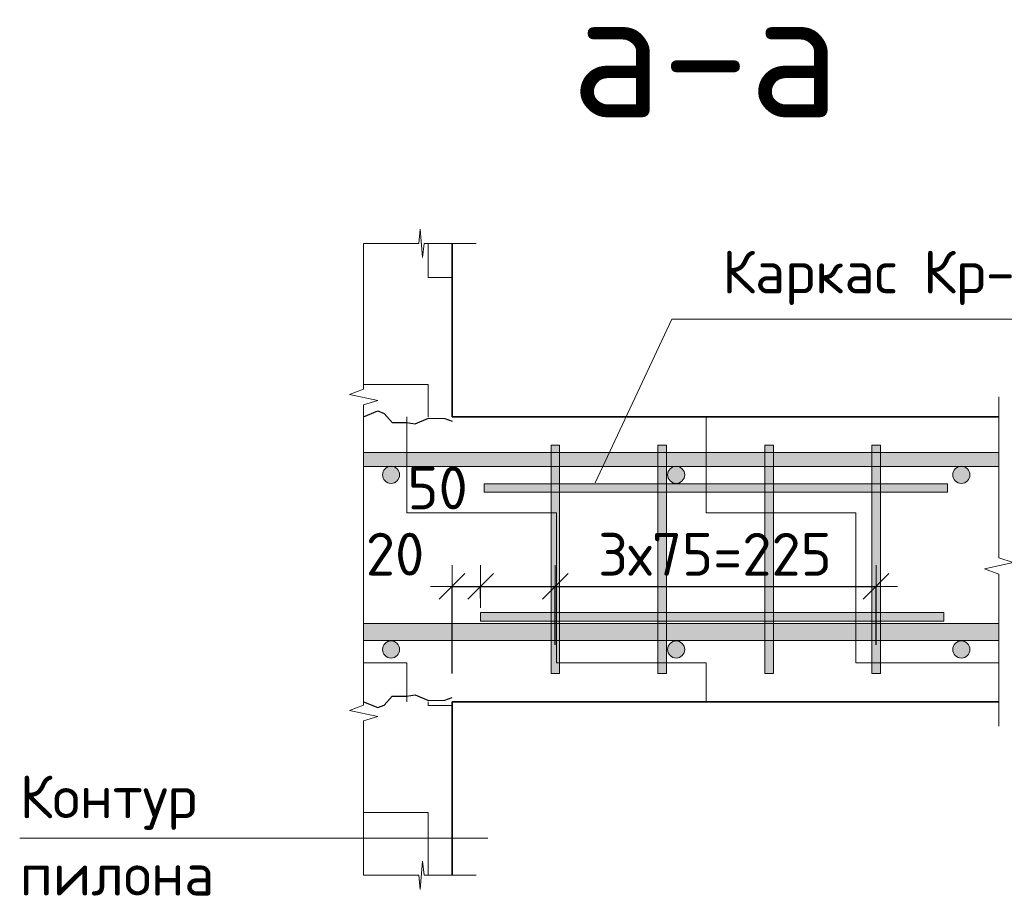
# Model space of a CAD drawing. Header units: metres. Extents: x -38 to 93, y -15 to 21.
# Tile 102 of 194: x 76.589 to 77.279, y 3.091 to 3.706. Entities that reach past the tile are written whole.
import ezdxf

# ---------------------------------------------------------------- set-up
doc = ezdxf.new("R2010")
doc.units = ezdxf.units.M
doc.header["$PDMODE"] = 65
for name, color, linetype, lineweight in [('XR$3$Размерная линия (1)', 7, 'Continuous', 13), ('XR$3$Размерная линия_ общее', 7, 'Continuous', 13), ('XR$5$Размерная линия (1)', 7, 'Continuous', 13), ('XR$5$Размерная линия_ общее', 7, 'Continuous', 13)]:
    doc.layers.add(name, color=color, linetype=linetype, lineweight=lineweight)
doc.styles.add('ARIAL', font='arial.ttf')
doc.styles.add('ISOCPEUR', font='txt')
doc.dimstyles.new('DIMSTYLE_18', dxfattribs={"dimtxt": 0.03, "dimasz": 0.03, "dimexe": 0, "dimexo": 0, "dimgap": 0.015, "dimtad": 2, "dimdec": 0, "dimlfac": 1000, "dimrnd": 5, "dimzin": 12, "dimdsep": 46, "dimtxsty": 'ISOCPEUR', "dimblk1": 'ALL_ML_STRICH', "dimblk2": 'ALL_ML_STRICH', "dimsah": 1, "dimcen": 0, "dimclrd": 7, "dimclre": 256, "dimclrt": 7, "dimadec": 0, "dimazin": 0, "dimtfac": 1, "dimtdec": 0, "dimtix": 1, "dimtmove": 2, "dimatfit": 3, "dimfxl": 0, "dimtvp": 1.2, "dimtzin": 0, "dimlwd": 0, "dimlwe": -3, "dimarcsym": 0})
doc.dimstyles.new('DIMSTYLE_19', dxfattribs={"dimtxt": 0.03, "dimasz": 0.03, "dimexe": 0, "dimexo": 0, "dimgap": 0.015, "dimtad": 2, "dimdec": 0, "dimlfac": 1000, "dimrnd": 5, "dimzin": 12, "dimdsep": 46, "dimtxsty": 'ISOCPEUR', "dimblk1": 'ALL_ML_STRICH', "dimblk2": 'ALL_ML_STRICH', "dimsah": 1, "dimcen": 0, "dimclrd": 7, "dimclre": 256, "dimclrt": 7, "dimadec": 0, "dimazin": 0, "dimtfac": 1, "dimtdec": 0, "dimtix": 1, "dimtmove": 2, "dimatfit": 3, "dimfxl": 0, "dimtzin": 0, "dimlwd": 0, "dimlwe": -3, "dimarcsym": 0})
doc.dimstyles.new('DIMSTYLE_29', dxfattribs={"dimtxt": 0.0375, "dimasz": 0.0495, "dimexe": 0, "dimexo": 0, "dimgap": 0.01875, "dimtad": 2, "dimdec": 0, "dimlfac": 1000, "dimrnd": 1, "dimzin": 12, "dimdsep": 46, "dimtxsty": 'ISOCPEUR', "dimblk1": 'ALL_ML_STRICH', "dimblk2": 'ALL_ML_STRICH', "dimsah": 1, "dimcen": 0, "dimclrd": 7, "dimclre": 256, "dimclrt": 7, "dimadec": 0, "dimazin": 0, "dimtfac": 1, "dimtdec": 0, "dimtix": 1, "dimtmove": 2, "dimatfit": 3, "dimfxl": 0, "dimtzin": 0, "dimlwd": 0, "dimlwe": -3, "dimarcsym": 0})
doc.dimstyles.new('DIMSTYLE_35', dxfattribs={"dimtxt": 0.0375, "dimasz": 0.0495, "dimexe": 0, "dimexo": 0, "dimgap": 0.01875, "dimtad": 2, "dimdec": 0, "dimlfac": 1000, "dimrnd": 1, "dimzin": 12, "dimdsep": 46, "dimtxsty": 'ISOCPEUR', "dimblk1": 'ALL_ML_STRICH', "dimblk2": 'ALL_ML_STRICH', "dimsah": 1, "dimcen": 0, "dimclrd": 7, "dimclre": 256, "dimclrt": 7, "dimadec": 0, "dimazin": 0, "dimtfac": 1, "dimtdec": 0, "dimtix": 1, "dimtmove": 2, "dimatfit": 3, "dimfxl": 0, "dimtzin": 0, "dimlwd": 0, "dimlwe": -3, "dimarcsym": 0})
pattern_1 = [(0, (0.15, 0.15), (0.075, 0.075), [0.075, -0.075]), (90, (0.15, 0.15), (-0.075, 0.075), [0.075, -0.075])]
pattern_2 = [(0, (0.21, 0.21), (0.105, 0.105), [0.105, -0.105]), (90, (0.21, 0.21), (-0.105, 0.105), [0.105, -0.105])]

# ---------------------------------------------------------------- blocks, each defined once
blk = doc.blocks.new('ЭЛЕМЕНТ_УЗОРА_9')
at = {"color": 7, "linetype": 'Continuous', "lineweight": 13, "transparency": 33554687}
blk.add_line((76.82986, 3.54913), (76.82986, 3.54913), dxfattribs=at)
for points in [[(76.82986, 3.32759), (76.82986, 3.43592), (76.83986, 3.43902), (76.81986, 3.44323), (76.82986, 3.44678), (76.82986, 3.54913)], [(76.82986, 3.10605), (76.82986, 3.21438), (76.83986, 3.21748), (76.81986, 3.22169), (76.82986, 3.22524), (76.82986, 3.32759)]]:
    blk.add_lwpolyline(points, dxfattribs=at)
blk = doc.blocks.new('ЭЛЕМЕНТ_УЗОРА_10')
at = {"color": 7, "linetype": 'Continuous', "lineweight": 13, "transparency": 33554687}
blk.add_line((76.90886, 3.54913), (76.90886, 3.54913), dxfattribs=at)
blk.add_lwpolyline([(76.82986, 3.54913), (76.86849, 3.54913), (76.8696, 3.55913), (76.8711, 3.53913), (76.87236, 3.54913), (76.90886, 3.54913)], dxfattribs=at)
blk = doc.blocks.new('ЭЛЕМЕНТ_УЗОРА_11')
at = {"color": 7, "linetype": 'Continuous', "lineweight": 13, "transparency": 33554687}
blk.add_line((77.27536, 3.21059), (77.27536, 3.21059), dxfattribs=at)
blk.add_lwpolyline([(77.27536, 3.44156), (77.27536, 3.32861), (77.28536, 3.32538), (77.26536, 3.32099), (77.27536, 3.3173), (77.27536, 3.21059)], dxfattribs=at)
blk = doc.blocks.new('ALL_ML_STRICH')
at = {"color": 0, "linetype": 'ByBlock', "lineweight": -2}
for p, q in [((0, -0.5), (0, 0.5)), ((-0.3, -0.3), (0.3, 0.3)), ((-1, 0), (0.5, 0))]:
    blk.add_line(p, q, dxfattribs=at)
blk = doc.blocks.new('*D285')
at = {"layer": 'DEFPOINTS', "color": 7, "linetype": 'Continuous', "lineweight": 13, "transparency": 33554687}
for p in [(77.27536, 3.42759), (77.34478, 3.42759), (77.27536, 3.22759)]:
    blk.add_point(p, dxfattribs=at)
at = {"layer": 'XR$3$Размерная линия_ общее', "color": 253, "linetype": 'Continuous', "lineweight": -2, "true_color": 0xa0a0a0, "transparency": 33554687}
for p, q in [((77.29536, 3.42759), (77.34478, 3.42759)), ((77.29536, 3.22759), (77.34478, 3.22759))]:
    blk.add_line(p, q, dxfattribs=at)
at = {"layer": 'XR$3$Размерная линия_ общее', "color": 7, "linetype": 'Continuous', "lineweight": -2, "transparency": 33554687}
blk.add_line((77.34478, 3.42759), (77.34478, 3.22759), dxfattribs=at)
at = {"layer": 'XR$3$Размерная линия_ общее', "color": 7, "linetype": 'Continuous', "lineweight": 13, "transparency": 33554687, "xscale": 0.04950000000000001, "yscale": 0.04950000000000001, "zscale": 0.04950000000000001}
for p, rotation in [((77.34478, 3.42759), 90), ((77.34478, 3.22759), 270)]:
    blk.add_blockref('ALL_ML_STRICH', p, dxfattribs=dict(at, rotation=rotation))
at = {"layer": 'XR$3$Размерная линия_ общее', "color": 7, "linetype": 'Continuous', "lineweight": 13, "transparency": 33554687, "insert": (77.31853, 3.32946), "char_height": 0.0375, "width": 0.1125, "attachment_point": 5, "rotation": 90, "style": 'ISOCPEUR'}
blk.add_mtext('\\A1;{200}', dxfattribs=at)
blk = doc.blocks.new('СЛОЖНЫЙ_ОБЪЕКТ_30')
at = {"linetype": 'Continuous', "lineweight": 13, "transparency": 33554687}
blk.add_hatch(color=7, dxfattribs=at).paths.add_polyline_path([(77.27536, 3.27059), (76.82986, 3.27059), (76.82986, 3.28259), (77.27536, 3.28259)], flags=16)
at = {"color": 7, "linetype": 'Continuous', "lineweight": 13, "transparency": 33554687}
blk.add_lwpolyline([(77.27536, 3.27059), (76.82986, 3.27059), (76.82986, 3.28259), (77.27536, 3.28259), (77.27536, 3.27059)], close=True, dxfattribs=at)
blk = doc.blocks.new('СЛОЖНЫЙ_ОБЪЕКТ_31')
at = {"linetype": 'Continuous', "lineweight": 13, "transparency": 33554687}
blk.add_hatch(color=7, dxfattribs=at).paths.add_polyline_path([(77.27536, 3.39259), (76.82986, 3.39259), (76.82986, 3.40259), (77.27536, 3.40259)], flags=16)
at = {"color": 7, "linetype": 'Continuous', "lineweight": 13, "transparency": 33554687}
blk.add_lwpolyline([(77.27536, 3.39259), (76.82986, 3.39259), (76.82986, 3.40259), (77.27536, 3.40259), (77.27536, 3.39259)], close=True, dxfattribs=at)
blk = doc.blocks.new('ЭЛЕМЕНТ_УЗОРА_12')
at = {"color": 7, "linetype": 'Continuous', "lineweight": 13, "transparency": 33554687}
blk.add_line((76.90886, 3.10605), (76.90886, 3.10605), dxfattribs=at)
blk.add_lwpolyline([(76.82986, 3.10605), (76.86849, 3.10605), (76.8696, 3.09605), (76.8711, 3.11605), (76.87236, 3.10605), (76.90886, 3.10605)], dxfattribs=at)
blk = doc.blocks.new('СЛОЖНЫЙ_ОБЪЕКТ_32')
at = {"linetype": 'Continuous', "lineweight": 13, "true_color": 0xababab, "transparency": 33554687}
blk.add_hatch(color=253, dxfattribs=at).paths.add_polyline_path([(76.9613, 3.24759), (76.9613, 3.40759), (76.9673, 3.40759), (76.9673, 3.24759)], flags=16)
at = {"color": 7, "linetype": 'Continuous', "lineweight": 13, "transparency": 33554687}
blk.add_lwpolyline([(76.9613, 3.24759), (76.9613, 3.40759), (76.9673, 3.40759), (76.9673, 3.24759), (76.9613, 3.24759)], close=True, dxfattribs=at)
blk = doc.blocks.new('СЛОЖНЫЙ_ОБЪЕКТ_33')
at = {"linetype": 'Continuous', "lineweight": 13, "true_color": 0xababab, "transparency": 33554687}
blk.add_hatch(color=253, dxfattribs=at).paths.add_polyline_path([(77.0363, 3.24759), (77.0363, 3.40759), (77.0423, 3.40759), (77.0423, 3.24759)], flags=16)
at = {"color": 7, "linetype": 'Continuous', "lineweight": 13, "transparency": 33554687}
blk.add_lwpolyline([(77.0363, 3.24759), (77.0363, 3.40759), (77.0423, 3.40759), (77.0423, 3.24759), (77.0363, 3.24759)], close=True, dxfattribs=at)
blk = doc.blocks.new('СЛОЖНЫЙ_ОБЪЕКТ_34')
at = {"linetype": 'Continuous', "lineweight": 13, "true_color": 0xababab, "transparency": 33554687}
blk.add_hatch(color=253, dxfattribs=at).paths.add_polyline_path([(77.1113, 3.24759), (77.1113, 3.40759), (77.1173, 3.40759), (77.1173, 3.24759)], flags=16)
at = {"color": 7, "linetype": 'Continuous', "lineweight": 13, "transparency": 33554687}
blk.add_lwpolyline([(77.1113, 3.24759), (77.1113, 3.40759), (77.1173, 3.40759), (77.1173, 3.24759), (77.1113, 3.24759)], close=True, dxfattribs=at)
blk = doc.blocks.new('СЛОЖНЫЙ_ОБЪЕКТ_35')
at = {"linetype": 'Continuous', "lineweight": 13, "true_color": 0xababab, "transparency": 33554687}
blk.add_hatch(color=253, dxfattribs=at).paths.add_polyline_path([(77.1863, 3.24759), (77.1863, 3.40759), (77.1923, 3.40759), (77.1923, 3.24759)], flags=16)
at = {"color": 7, "linetype": 'Continuous', "lineweight": 13, "transparency": 33554687}
blk.add_lwpolyline([(77.1863, 3.24759), (77.1863, 3.40759), (77.1923, 3.40759), (77.1923, 3.24759), (77.1863, 3.24759)], close=True, dxfattribs=at)
blk = doc.blocks.new('СЛОЖНЫЙ_ОБЪЕКТ_36')
at = {"linetype": 'Continuous', "lineweight": 13, "true_color": 0xababab, "transparency": 33554687}
blk.add_hatch(color=253, dxfattribs=at).paths.add_polyline_path([(77.2393, 3.38059), (76.9143, 3.38059), (76.9143, 3.37459), (77.2393, 3.37459)])
at = {"color": 7, "linetype": 'Continuous', "lineweight": 13, "transparency": 33554687}
blk.add_lwpolyline([(77.2393, 3.38059), (76.9143, 3.38059), (76.9143, 3.37459), (77.2393, 3.37459), (77.2393, 3.38059)], close=True, dxfattribs=at)
blk = doc.blocks.new('СЛОЖНЫЙ_ОБЪЕКТ_37')
at = {"linetype": 'Continuous', "lineweight": 13, "true_color": 0xababab, "transparency": 33554687}
blk.add_hatch(color=253, dxfattribs=at).paths.add_polyline_path([(77.23686, 3.29029), (76.91186, 3.29029), (76.91186, 3.28429), (77.23686, 3.28429)])
at = {"color": 7, "linetype": 'Continuous', "lineweight": 13, "transparency": 33554687}
blk.add_lwpolyline([(77.23686, 3.29029), (76.91186, 3.29029), (76.91186, 3.28429), (77.23686, 3.28429), (77.23686, 3.29029)], close=True, dxfattribs=at)
blk = doc.blocks.new('*D295')
at = {"layer": 'DEFPOINTS', "color": 7, "linetype": 'Continuous', "lineweight": 13, "transparency": 33554687}
for p in [(76.89186, 3.30861), (76.91186, 3.28029), (76.89186, 3.22759)]:
    blk.add_point(p, dxfattribs=at)
at = {"layer": 'XR$3$Размерная линия (1)', "color": 9, "linetype": 'Continuous', "lineweight": -2, "true_color": 0xc7c7c7, "transparency": 33554687}
for p, q in [((76.89186, 3.24759), (76.89186, 3.30861)), ((76.91186, 3.30029), (76.91186, 3.30861))]:
    blk.add_line(p, q, dxfattribs=at)
at = {"layer": 'XR$3$Размерная линия (1)', "color": 7, "linetype": 'Continuous', "lineweight": -2, "transparency": 33554687}
blk.add_line((76.89186, 3.30861), (76.91186, 3.30861), dxfattribs=at)
at = {"layer": 'XR$3$Размерная линия (1)', "color": 7, "linetype": 'Continuous', "lineweight": 13, "transparency": 33554687, "xscale": 0.03, "yscale": 0.03, "zscale": 0.03, "rotation": 180}
blk.add_blockref('ALL_ML_STRICH', (76.89186, 3.30861), dxfattribs=at)
at = {"layer": 'XR$3$Размерная линия (1)', "color": 7, "linetype": 'Continuous', "lineweight": 13, "transparency": 33554687, "xscale": 0.03, "yscale": 0.03, "zscale": 0.03}
blk.add_blockref('ALL_ML_STRICH', (76.91186, 3.30861), dxfattribs=at)
at = {"layer": 'XR$3$Размерная линия (1)', "color": 7, "linetype": 'Continuous', "lineweight": 13, "transparency": 33554687, "insert": (76.85189, 3.33123), "char_height": 0.03, "width": 0.06, "attachment_point": 5, "style": 'ISOCPEUR'}
blk.add_mtext('\\A1;{20}', dxfattribs=at)
blk = doc.blocks.new('*D296')
at = {"layer": 'DEFPOINTS', "color": 7, "linetype": 'Continuous', "lineweight": 13, "transparency": 33554687}
for p in [(76.91186, 3.30861), (76.91186, 3.28029), (76.9643, 3.24759)]:
    blk.add_point(p, dxfattribs=at)
at = {"layer": 'XR$3$Размерная линия (1)', "color": 9, "linetype": 'Continuous', "lineweight": -2, "true_color": 0xc7c7c7, "transparency": 33554687}
for p, q in [((76.91186, 3.30029), (76.91186, 3.30861)), ((76.9643, 3.26759), (76.9643, 3.30861))]:
    blk.add_line(p, q, dxfattribs=at)
at = {"layer": 'XR$3$Размерная линия (1)', "color": 7, "linetype": 'Continuous', "lineweight": -2, "transparency": 33554687}
blk.add_line((76.91186, 3.30861), (76.9643, 3.30861), dxfattribs=at)
at = {"layer": 'XR$3$Размерная линия (1)', "color": 7, "linetype": 'Continuous', "lineweight": 13, "transparency": 33554687, "xscale": 0.03, "yscale": 0.03, "zscale": 0.03, "rotation": 180}
blk.add_blockref('ALL_ML_STRICH', (76.91186, 3.30861), dxfattribs=at)
at = {"layer": 'XR$3$Размерная линия (1)', "color": 7, "linetype": 'Continuous', "lineweight": 13, "transparency": 33554687, "xscale": 0.03, "yscale": 0.03, "zscale": 0.03}
blk.add_blockref('ALL_ML_STRICH', (76.9643, 3.30861), dxfattribs=at)
at = {"layer": 'XR$3$Размерная линия (1)', "color": 7, "linetype": 'Continuous', "lineweight": 13, "transparency": 33554687, "insert": (76.88172, 3.37766), "char_height": 0.03, "width": 0.06, "attachment_point": 5, "style": 'ISOCPEUR'}
blk.add_mtext('\\A1;{50}', dxfattribs=at)
blk = doc.blocks.new('*D297')
at = {"layer": 'DEFPOINTS', "color": 7, "linetype": 'Continuous', "lineweight": 13, "transparency": 33554687}
for p in [(76.9643, 3.30861), (76.9643, 3.24759), (77.1893, 3.24759)]:
    blk.add_point(p, dxfattribs=at)
at = {"layer": 'XR$3$Размерная линия (1)', "color": 9, "linetype": 'Continuous', "lineweight": -2, "true_color": 0xc7c7c7, "transparency": 33554687}
for p, q in [((76.9643, 3.26759), (76.9643, 3.30861)), ((77.1893, 3.26759), (77.1893, 3.30861))]:
    blk.add_line(p, q, dxfattribs=at)
at = {"layer": 'XR$3$Размерная линия (1)', "color": 7, "linetype": 'Continuous', "lineweight": -2, "transparency": 33554687}
blk.add_line((76.9643, 3.30861), (77.1893, 3.30861), dxfattribs=at)
at = {"layer": 'XR$3$Размерная линия (1)', "color": 7, "linetype": 'Continuous', "lineweight": 13, "transparency": 33554687, "xscale": 0.03, "yscale": 0.03, "zscale": 0.03, "rotation": 180}
blk.add_blockref('ALL_ML_STRICH', (76.9643, 3.30861), dxfattribs=at)
at = {"layer": 'XR$3$Размерная линия (1)', "color": 7, "linetype": 'Continuous', "lineweight": 13, "transparency": 33554687, "xscale": 0.03, "yscale": 0.03, "zscale": 0.03}
blk.add_blockref('ALL_ML_STRICH', (77.1893, 3.30861), dxfattribs=at)
at = {"layer": 'XR$3$Размерная линия (1)', "color": 7, "linetype": 'Continuous', "lineweight": 13, "transparency": 33554687, "insert": (76.9943, 3.34611), "char_height": 0.03, "width": 0.0015, "attachment_point": 1, "line_spacing_factor": 0.60241, "style": 'ISOCPEUR'}
blk.add_mtext('3х75=225', dxfattribs=at)
blk = doc.blocks.new('ЭЛЕМЕНТ_УЗОРА_32')
at = {"color": 7, "linetype": 'Continuous', "lineweight": 13, "transparency": 33554687}
blk.add_line((76.82986, 3.54913), (76.82986, 3.54913), dxfattribs=at)
for points in [[(76.82986, 3.32759), (76.82986, 3.43592), (76.83986, 3.43902), (76.81986, 3.44323), (76.82986, 3.44678), (76.82986, 3.54913)], [(76.82986, 3.10605), (76.82986, 3.21438), (76.83986, 3.21748), (76.81986, 3.22169), (76.82986, 3.22524), (76.82986, 3.32759)]]:
    blk.add_lwpolyline(points, dxfattribs=at)
blk = doc.blocks.new('ЭЛЕМЕНТ_УЗОРА_33')
at = {"color": 7, "linetype": 'Continuous', "lineweight": 13, "transparency": 33554687}
blk.add_line((76.90886, 3.54913), (76.90886, 3.54913), dxfattribs=at)
blk.add_lwpolyline([(76.82986, 3.54913), (76.86849, 3.54913), (76.8696, 3.55913), (76.8711, 3.53913), (76.87236, 3.54913), (76.90886, 3.54913)], dxfattribs=at)
blk = doc.blocks.new('ЭЛЕМЕНТ_УЗОРА_34')
at = {"color": 7, "linetype": 'Continuous', "lineweight": 13, "transparency": 33554687}
blk.add_line((77.27536, 3.21059), (77.27536, 3.21059), dxfattribs=at)
blk.add_lwpolyline([(77.27536, 3.44156), (77.27536, 3.32861), (77.28536, 3.32538), (77.26536, 3.32099), (77.27536, 3.3173), (77.27536, 3.21059)], dxfattribs=at)
blk = doc.blocks.new('*D651')
at = {"layer": 'DEFPOINTS', "color": 7, "linetype": 'Continuous', "lineweight": 13, "transparency": 33554687}
for p in [(77.27536, 3.42759), (77.34478, 3.42759), (77.27536, 3.22759)]:
    blk.add_point(p, dxfattribs=at)
at = {"layer": 'XR$5$Размерная линия_ общее', "color": 253, "linetype": 'Continuous', "lineweight": -2, "true_color": 0xa0a0a0, "transparency": 33554687}
for p, q in [((77.29536, 3.42759), (77.34478, 3.42759)), ((77.29536, 3.22759), (77.34478, 3.22759))]:
    blk.add_line(p, q, dxfattribs=at)
at = {"layer": 'XR$5$Размерная линия_ общее', "color": 7, "linetype": 'Continuous', "lineweight": -2, "transparency": 33554687}
blk.add_line((77.34478, 3.42759), (77.34478, 3.22759), dxfattribs=at)
at = {"layer": 'XR$5$Размерная линия_ общее', "color": 7, "linetype": 'Continuous', "lineweight": 13, "transparency": 33554687, "xscale": 0.04950000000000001, "yscale": 0.04950000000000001, "zscale": 0.04950000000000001}
for p, rotation in [((77.34478, 3.42759), 90), ((77.34478, 3.22759), 270)]:
    blk.add_blockref('ALL_ML_STRICH', p, dxfattribs=dict(at, rotation=rotation))
at = {"layer": 'XR$5$Размерная линия_ общее', "color": 7, "linetype": 'Continuous', "lineweight": 13, "transparency": 33554687, "insert": (77.31853, 3.32946), "char_height": 0.0375, "width": 0.1125, "attachment_point": 5, "rotation": 90, "style": 'ISOCPEUR'}
blk.add_mtext('\\A1;{200}', dxfattribs=at)
blk = doc.blocks.new('СЛОЖНЫЙ_ОБЪЕКТ_75')
at = {"linetype": 'Continuous', "lineweight": 13, "transparency": 33554687}
blk.add_hatch(color=7, dxfattribs=at).paths.add_polyline_path([(77.27536, 3.27059), (76.82986, 3.27059), (76.82986, 3.28259), (77.27536, 3.28259)], flags=16)
at = {"color": 7, "linetype": 'Continuous', "lineweight": 13, "transparency": 33554687}
blk.add_lwpolyline([(77.27536, 3.27059), (76.82986, 3.27059), (76.82986, 3.28259), (77.27536, 3.28259), (77.27536, 3.27059)], close=True, dxfattribs=at)
blk = doc.blocks.new('СЛОЖНЫЙ_ОБЪЕКТ_76')
at = {"linetype": 'Continuous', "lineweight": 13, "transparency": 33554687}
blk.add_hatch(color=7, dxfattribs=at).paths.add_polyline_path([(77.27536, 3.39259), (76.82986, 3.39259), (76.82986, 3.40259), (77.27536, 3.40259)], flags=16)
at = {"color": 7, "linetype": 'Continuous', "lineweight": 13, "transparency": 33554687}
blk.add_lwpolyline([(77.27536, 3.39259), (76.82986, 3.39259), (76.82986, 3.40259), (77.27536, 3.40259), (77.27536, 3.39259)], close=True, dxfattribs=at)
blk = doc.blocks.new('ЭЛЕМЕНТ_УЗОРА_35')
at = {"color": 7, "linetype": 'Continuous', "lineweight": 13, "transparency": 33554687}
blk.add_line((76.90886, 3.10605), (76.90886, 3.10605), dxfattribs=at)
blk.add_lwpolyline([(76.82986, 3.10605), (76.86849, 3.10605), (76.8696, 3.09605), (76.8711, 3.11605), (76.87236, 3.10605), (76.90886, 3.10605)], dxfattribs=at)
blk = doc.blocks.new('СЛОЖНЫЙ_ОБЪЕКТ_77')
at = {"linetype": 'Continuous', "lineweight": 13, "true_color": 0xababab, "transparency": 33554687}
blk.add_hatch(color=253, dxfattribs=at).paths.add_polyline_path([(76.9613, 3.24759), (76.9613, 3.40759), (76.9673, 3.40759), (76.9673, 3.24759)], flags=16)
at = {"color": 7, "linetype": 'Continuous', "lineweight": 13, "transparency": 33554687}
blk.add_lwpolyline([(76.9613, 3.24759), (76.9613, 3.40759), (76.9673, 3.40759), (76.9673, 3.24759), (76.9613, 3.24759)], close=True, dxfattribs=at)
blk = doc.blocks.new('СЛОЖНЫЙ_ОБЪЕКТ_78')
at = {"linetype": 'Continuous', "lineweight": 13, "true_color": 0xababab, "transparency": 33554687}
blk.add_hatch(color=253, dxfattribs=at).paths.add_polyline_path([(77.0363, 3.24759), (77.0363, 3.40759), (77.0423, 3.40759), (77.0423, 3.24759)], flags=16)
at = {"color": 7, "linetype": 'Continuous', "lineweight": 13, "transparency": 33554687}
blk.add_lwpolyline([(77.0363, 3.24759), (77.0363, 3.40759), (77.0423, 3.40759), (77.0423, 3.24759), (77.0363, 3.24759)], close=True, dxfattribs=at)
blk = doc.blocks.new('СЛОЖНЫЙ_ОБЪЕКТ_79')
at = {"linetype": 'Continuous', "lineweight": 13, "true_color": 0xababab, "transparency": 33554687}
blk.add_hatch(color=253, dxfattribs=at).paths.add_polyline_path([(77.1113, 3.24759), (77.1113, 3.40759), (77.1173, 3.40759), (77.1173, 3.24759)], flags=16)
at = {"color": 7, "linetype": 'Continuous', "lineweight": 13, "transparency": 33554687}
blk.add_lwpolyline([(77.1113, 3.24759), (77.1113, 3.40759), (77.1173, 3.40759), (77.1173, 3.24759), (77.1113, 3.24759)], close=True, dxfattribs=at)
blk = doc.blocks.new('СЛОЖНЫЙ_ОБЪЕКТ_80')
at = {"linetype": 'Continuous', "lineweight": 13, "true_color": 0xababab, "transparency": 33554687}
blk.add_hatch(color=253, dxfattribs=at).paths.add_polyline_path([(77.1863, 3.24759), (77.1863, 3.40759), (77.1923, 3.40759), (77.1923, 3.24759)], flags=16)
at = {"color": 7, "linetype": 'Continuous', "lineweight": 13, "transparency": 33554687}
blk.add_lwpolyline([(77.1863, 3.24759), (77.1863, 3.40759), (77.1923, 3.40759), (77.1923, 3.24759), (77.1863, 3.24759)], close=True, dxfattribs=at)
blk = doc.blocks.new('СЛОЖНЫЙ_ОБЪЕКТ_81')
at = {"linetype": 'Continuous', "lineweight": 13, "true_color": 0xababab, "transparency": 33554687}
blk.add_hatch(color=253, dxfattribs=at).paths.add_polyline_path([(77.2393, 3.38059), (76.9143, 3.38059), (76.9143, 3.37459), (77.2393, 3.37459)])
at = {"color": 7, "linetype": 'Continuous', "lineweight": 13, "transparency": 33554687}
blk.add_lwpolyline([(77.2393, 3.38059), (76.9143, 3.38059), (76.9143, 3.37459), (77.2393, 3.37459), (77.2393, 3.38059)], close=True, dxfattribs=at)
blk = doc.blocks.new('СЛОЖНЫЙ_ОБЪЕКТ_82')
at = {"linetype": 'Continuous', "lineweight": 13, "true_color": 0xababab, "transparency": 33554687}
blk.add_hatch(color=253, dxfattribs=at).paths.add_polyline_path([(77.23686, 3.29029), (76.91186, 3.29029), (76.91186, 3.28429), (77.23686, 3.28429)])
at = {"color": 7, "linetype": 'Continuous', "lineweight": 13, "transparency": 33554687}
blk.add_lwpolyline([(77.23686, 3.29029), (76.91186, 3.29029), (76.91186, 3.28429), (77.23686, 3.28429), (77.23686, 3.29029)], close=True, dxfattribs=at)
blk = doc.blocks.new('*D661')
at = {"layer": 'DEFPOINTS', "color": 7, "linetype": 'Continuous', "lineweight": 13, "transparency": 33554687}
for p in [(76.89186, 3.30861), (76.91186, 3.28029), (76.89186, 3.22759)]:
    blk.add_point(p, dxfattribs=at)
at = {"layer": 'XR$5$Размерная линия (1)', "color": 9, "linetype": 'Continuous', "lineweight": -2, "true_color": 0xc7c7c7, "transparency": 33554687}
for p, q in [((76.89186, 3.24759), (76.89186, 3.30861)), ((76.91186, 3.30029), (76.91186, 3.30861))]:
    blk.add_line(p, q, dxfattribs=at)
at = {"layer": 'XR$5$Размерная линия (1)', "color": 7, "linetype": 'Continuous', "lineweight": -2, "transparency": 33554687}
blk.add_line((76.89186, 3.30861), (76.91186, 3.30861), dxfattribs=at)
at = {"layer": 'XR$5$Размерная линия (1)', "color": 7, "linetype": 'Continuous', "lineweight": 13, "transparency": 33554687, "xscale": 0.03, "yscale": 0.03, "zscale": 0.03, "rotation": 180}
blk.add_blockref('ALL_ML_STRICH', (76.89186, 3.30861), dxfattribs=at)
at = {"layer": 'XR$5$Размерная линия (1)', "color": 7, "linetype": 'Continuous', "lineweight": 13, "transparency": 33554687, "xscale": 0.03, "yscale": 0.03, "zscale": 0.03}
blk.add_blockref('ALL_ML_STRICH', (76.91186, 3.30861), dxfattribs=at)
at = {"layer": 'XR$5$Размерная линия (1)', "color": 7, "linetype": 'Continuous', "lineweight": 13, "transparency": 33554687, "insert": (76.85189, 3.33123), "char_height": 0.03, "width": 0.06, "attachment_point": 5, "style": 'ISOCPEUR'}
blk.add_mtext('\\A1;{20}', dxfattribs=at)
blk = doc.blocks.new('*D662')
at = {"layer": 'DEFPOINTS', "color": 7, "linetype": 'Continuous', "lineweight": 13, "transparency": 33554687}
for p in [(76.91186, 3.30861), (76.91186, 3.28029), (76.9643, 3.24759)]:
    blk.add_point(p, dxfattribs=at)
at = {"layer": 'XR$5$Размерная линия (1)', "color": 9, "linetype": 'Continuous', "lineweight": -2, "true_color": 0xc7c7c7, "transparency": 33554687}
for p, q in [((76.91186, 3.30029), (76.91186, 3.30861)), ((76.9643, 3.26759), (76.9643, 3.30861))]:
    blk.add_line(p, q, dxfattribs=at)
at = {"layer": 'XR$5$Размерная линия (1)', "color": 7, "linetype": 'Continuous', "lineweight": -2, "transparency": 33554687}
blk.add_line((76.91186, 3.30861), (76.9643, 3.30861), dxfattribs=at)
at = {"layer": 'XR$5$Размерная линия (1)', "color": 7, "linetype": 'Continuous', "lineweight": 13, "transparency": 33554687, "xscale": 0.03, "yscale": 0.03, "zscale": 0.03, "rotation": 180}
blk.add_blockref('ALL_ML_STRICH', (76.91186, 3.30861), dxfattribs=at)
at = {"layer": 'XR$5$Размерная линия (1)', "color": 7, "linetype": 'Continuous', "lineweight": 13, "transparency": 33554687, "xscale": 0.03, "yscale": 0.03, "zscale": 0.03}
blk.add_blockref('ALL_ML_STRICH', (76.9643, 3.30861), dxfattribs=at)
at = {"layer": 'XR$5$Размерная линия (1)', "color": 7, "linetype": 'Continuous', "lineweight": 13, "transparency": 33554687, "insert": (76.88172, 3.37766), "char_height": 0.03, "width": 0.06, "attachment_point": 5, "style": 'ISOCPEUR'}
blk.add_mtext('\\A1;{50}', dxfattribs=at)
blk = doc.blocks.new('*D663')
at = {"layer": 'DEFPOINTS', "color": 7, "linetype": 'Continuous', "lineweight": 13, "transparency": 33554687}
for p in [(76.9643, 3.30861), (76.9643, 3.24759), (77.1893, 3.24759)]:
    blk.add_point(p, dxfattribs=at)
at = {"layer": 'XR$5$Размерная линия (1)', "color": 9, "linetype": 'Continuous', "lineweight": -2, "true_color": 0xc7c7c7, "transparency": 33554687}
for p, q in [((76.9643, 3.26759), (76.9643, 3.30861)), ((77.1893, 3.26759), (77.1893, 3.30861))]:
    blk.add_line(p, q, dxfattribs=at)
at = {"layer": 'XR$5$Размерная линия (1)', "color": 7, "linetype": 'Continuous', "lineweight": -2, "transparency": 33554687}
blk.add_line((76.9643, 3.30861), (77.1893, 3.30861), dxfattribs=at)
at = {"layer": 'XR$5$Размерная линия (1)', "color": 7, "linetype": 'Continuous', "lineweight": 13, "transparency": 33554687, "xscale": 0.03, "yscale": 0.03, "zscale": 0.03, "rotation": 180}
blk.add_blockref('ALL_ML_STRICH', (76.9643, 3.30861), dxfattribs=at)
at = {"layer": 'XR$5$Размерная линия (1)', "color": 7, "linetype": 'Continuous', "lineweight": 13, "transparency": 33554687, "xscale": 0.03, "yscale": 0.03, "zscale": 0.03}
blk.add_blockref('ALL_ML_STRICH', (77.1893, 3.30861), dxfattribs=at)
at = {"layer": 'XR$5$Размерная линия (1)', "color": 7, "linetype": 'Continuous', "lineweight": 13, "transparency": 33554687, "insert": (76.9943, 3.34611), "char_height": 0.03, "width": 0.0015, "attachment_point": 1, "line_spacing_factor": 0.60241, "style": 'ISOCPEUR'}
blk.add_mtext('3х75=225', dxfattribs=at)

msp = doc.modelspace()

# ---------------------------------------------------------------- hatches: boundary and pattern name
at = {"linetype": 'Continuous', "lineweight": 13, "transparency": 33554687}
h = msp.add_hatch(dxfattribs=at)
h.set_pattern_fill('____', scale=0.075, style=0, pattern_type=2)
h.set_pattern_definition(pattern_1)
h.paths.add_polyline_path([(76.89186, 3.42759), (76.89186, 3.54913), (76.82986, 3.54913), (76.82986, 3.42759)], flags=0)
h = msp.add_hatch(dxfattribs=at)
h.set_pattern_fill('____', scale=0.075, style=0, pattern_type=2)
h.set_pattern_definition(pattern_1)
h.paths.add_polyline_path([(76.89186, 3.42759), (76.89186, 3.54913), (76.82986, 3.54913), (76.82986, 3.42759)], flags=0)
h = msp.add_hatch(dxfattribs=at)
h.set_pattern_fill('____', scale=0.105, style=0, pattern_type=2)
h.set_pattern_definition(pattern_2)
h.paths.add_polyline_path([(76.82986, 3.42759), (76.82986, 3.22759), (77.27536, 3.22759), (77.27536, 3.42759)], flags=0)
h = msp.add_hatch(dxfattribs=at)
h.set_pattern_fill('____', scale=0.105, style=0, pattern_type=2)
h.set_pattern_definition(pattern_2)
h.paths.add_polyline_path([(76.82986, 3.42759), (76.82986, 3.22759), (77.27536, 3.22759), (77.27536, 3.42759)], flags=0)
for points in [[(76.85041, 3.39267), (76.84774, 3.39267), (76.84534, 3.39151), (76.84367, 3.38942), (76.84308, 3.38682), (76.84367, 3.38422), (76.84534, 3.38213), (76.84774, 3.38097), (76.85041, 3.38097), (76.85282, 3.38213), (76.85449, 3.38422), (76.85508, 3.38682), (76.85449, 3.38942), (76.85282, 3.39151)], [(76.85041, 3.39267), (76.84774, 3.39267), (76.84534, 3.39151), (76.84367, 3.38942), (76.84308, 3.38682), (76.84367, 3.38422), (76.84534, 3.38213), (76.84774, 3.38097), (76.85041, 3.38097), (76.85282, 3.38213), (76.85449, 3.38422), (76.85508, 3.38682), (76.85449, 3.38942), (76.85282, 3.39151)], [(77.05041, 3.39267), (77.04774, 3.39267), (77.04534, 3.39151), (77.04367, 3.38942), (77.04308, 3.38682), (77.04367, 3.38422), (77.04534, 3.38213), (77.04774, 3.38097), (77.05041, 3.38097), (77.05282, 3.38213), (77.05449, 3.38422), (77.05508, 3.38682), (77.05449, 3.38942), (77.05282, 3.39151)], [(77.05041, 3.39267), (77.04774, 3.39267), (77.04534, 3.39151), (77.04367, 3.38942), (77.04308, 3.38682), (77.04367, 3.38422), (77.04534, 3.38213), (77.04774, 3.38097), (77.05041, 3.38097), (77.05282, 3.38213), (77.05449, 3.38422), (77.05508, 3.38682), (77.05449, 3.38942), (77.05282, 3.39151)], [(77.25041, 3.39267), (77.24774, 3.39267), (77.24534, 3.39151), (77.24367, 3.38942), (77.24308, 3.38682), (77.24367, 3.38422), (77.24534, 3.38213), (77.24774, 3.38097), (77.25041, 3.38097), (77.25282, 3.38213), (77.25449, 3.38422), (77.25508, 3.38682), (77.25449, 3.38942), (77.25282, 3.39151)], [(77.25041, 3.39267), (77.24774, 3.39267), (77.24534, 3.39151), (77.24367, 3.38942), (77.24308, 3.38682), (77.24367, 3.38422), (77.24534, 3.38213), (77.24774, 3.38097), (77.25041, 3.38097), (77.25282, 3.38213), (77.25449, 3.38422), (77.25508, 3.38682), (77.25449, 3.38942), (77.25282, 3.39151)], [(76.85041, 3.2702), (76.84774, 3.2702), (76.84534, 3.26904), (76.84367, 3.26695), (76.84308, 3.26435), (76.84367, 3.26174), (76.84534, 3.25966), (76.84774, 3.2585), (76.85041, 3.2585), (76.85282, 3.25966), (76.85449, 3.26174), (76.85508, 3.26435), (76.85449, 3.26695), (76.85282, 3.26904)], [(76.85041, 3.2702), (76.84774, 3.2702), (76.84534, 3.26904), (76.84367, 3.26695), (76.84308, 3.26435), (76.84367, 3.26174), (76.84534, 3.25966), (76.84774, 3.2585), (76.85041, 3.2585), (76.85282, 3.25966), (76.85449, 3.26174), (76.85508, 3.26435), (76.85449, 3.26695), (76.85282, 3.26904)], [(77.05041, 3.2702), (77.04774, 3.2702), (77.04534, 3.26904), (77.04367, 3.26695), (77.04308, 3.26435), (77.04367, 3.26174), (77.04534, 3.25966), (77.04774, 3.2585), (77.05041, 3.2585), (77.05282, 3.25966), (77.05449, 3.26174), (77.05508, 3.26435), (77.05449, 3.26695), (77.05282, 3.26904)], [(77.05041, 3.2702), (77.04774, 3.2702), (77.04534, 3.26904), (77.04367, 3.26695), (77.04308, 3.26435), (77.04367, 3.26174), (77.04534, 3.25966), (77.04774, 3.2585), (77.05041, 3.2585), (77.05282, 3.25966), (77.05449, 3.26174), (77.05508, 3.26435), (77.05449, 3.26695), (77.05282, 3.26904)], [(77.25041, 3.2702), (77.24774, 3.2702), (77.24534, 3.26904), (77.24367, 3.26695), (77.24308, 3.26435), (77.24367, 3.26174), (77.24534, 3.25966), (77.24774, 3.2585), (77.25041, 3.2585), (77.25282, 3.25966), (77.25449, 3.26174), (77.25508, 3.26435), (77.25449, 3.26695), (77.25282, 3.26904)], [(77.25041, 3.2702), (77.24774, 3.2702), (77.24534, 3.26904), (77.24367, 3.26695), (77.24308, 3.26435), (77.24367, 3.26174), (77.24534, 3.25966), (77.24774, 3.2585), (77.25041, 3.2585), (77.25282, 3.25966), (77.25449, 3.26174), (77.25508, 3.26435), (77.25449, 3.26695), (77.25282, 3.26904)]]:
    msp.add_hatch(color=7, dxfattribs=at).paths.add_polyline_path(points)
h = msp.add_hatch(dxfattribs=at)
h.set_pattern_fill('____', scale=0.075, style=0, pattern_type=2)
h.set_pattern_definition(pattern_1)
h.paths.add_polyline_path([(76.89186, 3.22759), (76.82986, 3.22759), (76.82986, 3.10605), (76.89186, 3.10605)], flags=0)
h = msp.add_hatch(dxfattribs=at)
h.set_pattern_fill('____', scale=0.075, style=0, pattern_type=2)
h.set_pattern_definition(pattern_1)
h.paths.add_polyline_path([(76.89186, 3.22759), (76.82986, 3.22759), (76.82986, 3.10605), (76.89186, 3.10605)], flags=0)

# ---------------------------------------------------------------- linework, layer by layer
at = {"color": 7, "linetype": 'Continuous', "lineweight": 35, "transparency": 33554687}
for p, q in [((76.89186, 3.42759), (76.89186, 3.54913)), ((76.89186, 3.42759), (76.89186, 3.54913)), ((77.27536, 3.42759), (76.89186, 3.42759)), ((77.27536, 3.42759), (76.89186, 3.42759)), ((76.89186, 3.22759), (76.89186, 3.10605)), ((76.89186, 3.22759), (77.27536, 3.22759)), ((76.89186, 3.22759), (76.89186, 3.10605)), ((76.89186, 3.22759), (77.27536, 3.22759))]:
    msp.add_line(p, q, dxfattribs=at)
at = {"color": 7, "linetype": 'Continuous', "lineweight": 13, "transparency": 33554687}
msp.add_line((76.58862, 3.13202), (76.91686, 3.13202), dxfattribs=at)
msp.add_line((76.58862, 3.13202), (76.91686, 3.13202), dxfattribs=at)
msp.add_lwpolyline([(77.31312, 3.49586), (77.04591, 3.49586), (76.9923, 3.38111)], dxfattribs=at)
msp.add_lwpolyline([(77.31312, 3.49586), (77.04591, 3.49586), (76.9923, 3.38111)], dxfattribs=at)
at = {"color": 7, "linetype": 'Continuous', "lineweight": 25, "transparency": 33554687}
for points in [[(76.82986, 3.42759), (76.83986, 3.43159), (76.84416, 3.42975), (76.84986, 3.42359), (76.85986, 3.42359), (76.86596, 3.42251), (76.87536, 3.42659), (76.88676, 3.42643), (76.89186, 3.42443)], [(76.82986, 3.42759), (76.83986, 3.43159), (76.84416, 3.42975), (76.84986, 3.42359), (76.85986, 3.42359), (76.86596, 3.42251), (76.87536, 3.42659), (76.88676, 3.42643), (76.89186, 3.42443)], [(76.82986, 3.22759), (76.83986, 3.22359), (76.84416, 3.22543), (76.84986, 3.23159), (76.85986, 3.23159), (76.86596, 3.23267), (76.87536, 3.22859), (76.88676, 3.22875), (76.89186, 3.23074)], [(76.82986, 3.22759), (76.83986, 3.22359), (76.84416, 3.22543), (76.84986, 3.23159), (76.85986, 3.23159), (76.86596, 3.23267), (76.87536, 3.22859), (76.88676, 3.22875), (76.89186, 3.23074)]]:
    msp.add_lwpolyline(points, dxfattribs=at)
at = {"color": 7, "linetype": 'Continuous', "lineweight": 18, "transparency": 33554687}
for centre in [(76.84908, 3.38682), (76.84908, 3.38682), (77.04908, 3.38682), (77.04908, 3.38682), (77.24908, 3.38682), (77.24908, 3.38682), (76.84908, 3.26435), (76.84908, 3.26435), (77.04908, 3.26435), (77.04908, 3.26435), (77.24908, 3.26435), (77.24908, 3.26435)]:
    msp.add_circle(centre, 0.006, dxfattribs=at)

# ---------------------------------------------------------------- block references
at = {"color": 7, "linetype": 'Continuous', "lineweight": 13, "transparency": 33554687}
for name in ['ЭЛЕМЕНТ_УЗОРА_10', 'ЭЛЕМЕНТ_УЗОРА_33', 'ЭЛЕМЕНТ_УЗОРА_9', 'ЭЛЕМЕНТ_УЗОРА_32', 'ЭЛЕМЕНТ_УЗОРА_11', 'ЭЛЕМЕНТ_УЗОРА_34', 'СЛОЖНЫЙ_ОБЪЕКТ_32', 'СЛОЖНЫЙ_ОБЪЕКТ_77', 'СЛОЖНЫЙ_ОБЪЕКТ_33', 'СЛОЖНЫЙ_ОБЪЕКТ_78', 'СЛОЖНЫЙ_ОБЪЕКТ_34', 'СЛОЖНЫЙ_ОБЪЕКТ_79', 'СЛОЖНЫЙ_ОБЪЕКТ_35', 'СЛОЖНЫЙ_ОБЪЕКТ_80', 'СЛОЖНЫЙ_ОБЪЕКТ_31', 'СЛОЖНЫЙ_ОБЪЕКТ_76', 'СЛОЖНЫЙ_ОБЪЕКТ_36', 'СЛОЖНЫЙ_ОБЪЕКТ_81', 'СЛОЖНЫЙ_ОБЪЕКТ_37', 'СЛОЖНЫЙ_ОБЪЕКТ_82', 'СЛОЖНЫЙ_ОБЪЕКТ_30', 'СЛОЖНЫЙ_ОБЪЕКТ_75', 'ЭЛЕМЕНТ_УЗОРА_12', 'ЭЛЕМЕНТ_УЗОРА_35']:
    msp.add_blockref(name, (0, 0), dxfattribs=at)

# ---------------------------------------------------------------- texts
at = {"color": 7, "linetype": 'Continuous', "lineweight": 50, "transparency": 33554687, "insert": (77.06954, 3.68254), "char_height": 0.09, "width": 0.2484, "attachment_point": 5, "style": 'ISOCPEUR'}
msp.add_mtext('\\A1;{\\fISOCPEUR|i0|b0;\\H0.090000;\\W1.000000;\\C7;а-а}\\P', dxfattribs=at)
msp.add_mtext('\\A1;{\\fISOCPEUR|i0|b0;\\H0.090000;\\W1.000000;\\C7;а-а}\\P', dxfattribs=at)
at = {"color": 7, "linetype": 'Continuous', "lineweight": 13, "transparency": 33554687, "insert": (77.19454, 3.52499), "char_height": 0.03, "width": 0.2516296, "attachment_point": 5, "style": 'ISOCPEUR'}
msp.add_mtext('\\A1;{\\fISOCPEUR|i0|b0;\\H0.030000;\\W1.000000;\\C7;Каркас Кр-3}\\P', dxfattribs=at)
msp.add_mtext('\\A1;{\\fISOCPEUR|i0|b0;\\H0.030000;\\W1.000000;\\C7;Каркас Кр-3}\\P', dxfattribs=at)
at = {"color": 7, "linetype": 'Continuous', "lineweight": 13, "transparency": 33554687, "insert": (76.58862, 3.17609), "char_height": 0.03, "width": 0.146025, "attachment_point": 1, "line_spacing_factor": 1.084337}
msp.add_mtext('\\A1;{\\fISOCPEUR|i0|b0;\\H0.030000;\\W1.000000;\\C7;Контур}\\P{\\fISOCPEUR|i0|b0;\\H0.030000;\\W1.000000;\\C7;пилона}\\P', dxfattribs=at)
at = {"color": 7, "linetype": 'Continuous', "lineweight": 13, "transparency": 33554687, "insert": (76.58862, 3.17609), "char_height": 0.03, "width": 0.1500401, "attachment_point": 1, "line_spacing_factor": 1.084337, "style": 'ARIAL'}
msp.add_mtext('\\A1;{\\fISOCPEUR|i0|b0;\\H0.030000;\\W1.000000;\\C7;Контур}\\P{\\fISOCPEUR|i0|b0;\\H0.030000;\\W1.000000;\\C7;пилона}\\P', dxfattribs=at)

# ---------------------------------------------------------------- dimensions: what is measured, and where the dimension line sits
at = {"layer": 'XR$3$Размерная линия (1)', "color": 7, "linetype": 'Continuous', "lineweight": 13, "transparency": 33554687}
for base, p1, p2, picture, middle in [((76.9643, 3.30861), (76.91186, 3.30029), (76.9643, 3.26759), '*D296', (76.88172, 3.37766)), ((76.91186, 3.30861), (76.89186, 3.24759), (76.91186, 3.30029), '*D295', (76.85189, 3.33123))]:
    dim = msp.add_linear_dim(base=base, p1=p1, p2=p2, dimstyle='DIMSTYLE_18', override={"dimpost": '<>', "dimclrd": 7, "dimclre": 9, "dimclrt": 7, "dimlwd": 0, "dimlwe": 65533}, dxfattribs=at)
    dim.commit()
    dim.dimension.update_dxf_attribs({"geometry": picture, "text_midpoint": middle, "dimtype": 160})
dim = msp.add_linear_dim(base=(77.1893, 3.30861), p1=(76.9643, 3.26759), p2=(77.1893, 3.26759), text='3х75=225', dimstyle='DIMSTYLE_19', override={"dimpost": '<>', "dimclrd": 7, "dimclre": 9, "dimclrt": 7, "dimlwd": 0, "dimlwe": 65533}, dxfattribs=at)
dim.commit()
dim.dimension.update_dxf_attribs({"geometry": '*D297', "text_midpoint": (77.0768, 3.32361), "dimtype": 160})
at = {"layer": 'XR$3$Размерная линия_ общее', "color": 7, "linetype": 'Continuous', "lineweight": 13, "transparency": 33554687}
dim = msp.add_linear_dim(base=(77.34478, 3.22759), p1=(77.29536, 3.42759), p2=(77.29536, 3.22759), angle=270, dimstyle='DIMSTYLE_29', override={"dimpost": '<>', "dimclrd": 7, "dimclre": 253, "dimclrt": 7, "dimlwd": 0, "dimlwe": 65533}, dxfattribs=at)
dim.commit()
dim.dimension.update_dxf_attribs({"geometry": '*D285', "text_midpoint": (77.31853, 3.32946), "dimtype": 160})
at = {"layer": 'XR$5$Размерная линия (1)', "color": 7, "linetype": 'Continuous', "lineweight": 13, "transparency": 33554687}
for base, p1, p2, picture, middle in [((76.9643, 3.30861), (76.91186, 3.30029), (76.9643, 3.26759), '*D662', (76.88172, 3.37766)), ((76.91186, 3.30861), (76.89186, 3.24759), (76.91186, 3.30029), '*D661', (76.85189, 3.33123))]:
    dim = msp.add_linear_dim(base=base, p1=p1, p2=p2, dimstyle='DIMSTYLE_18', override={"dimpost": '<>', "dimclrd": 7, "dimclre": 9, "dimclrt": 7, "dimlwd": 0, "dimlwe": 65533}, dxfattribs=at)
    dim.commit()
    dim.dimension.update_dxf_attribs({"geometry": picture, "text_midpoint": middle, "dimtype": 160})
dim = msp.add_linear_dim(base=(77.1893, 3.30861), p1=(76.9643, 3.26759), p2=(77.1893, 3.26759), text='3х75=225', dimstyle='DIMSTYLE_19', override={"dimpost": '<>', "dimclrd": 7, "dimclre": 9, "dimclrt": 7, "dimlwd": 0, "dimlwe": 65533}, dxfattribs=at)
dim.commit()
dim.dimension.update_dxf_attribs({"geometry": '*D663', "text_midpoint": (77.0768, 3.32361), "dimtype": 160})
at = {"layer": 'XR$5$Размерная линия_ общее', "color": 7, "linetype": 'Continuous', "lineweight": 13, "transparency": 33554687}
dim = msp.add_linear_dim(base=(77.34478, 3.22759), p1=(77.29536, 3.42759), p2=(77.29536, 3.22759), angle=270, dimstyle='DIMSTYLE_35', override={"dimpost": '<>', "dimclrd": 7, "dimclre": 253, "dimclrt": 7, "dimlwd": 0, "dimlwe": 65533}, dxfattribs=at)
dim.commit()
dim.dimension.update_dxf_attribs({"geometry": '*D651', "text_midpoint": (77.31853, 3.32946), "dimtype": 160})

doc.saveas('drawing.dxf')
